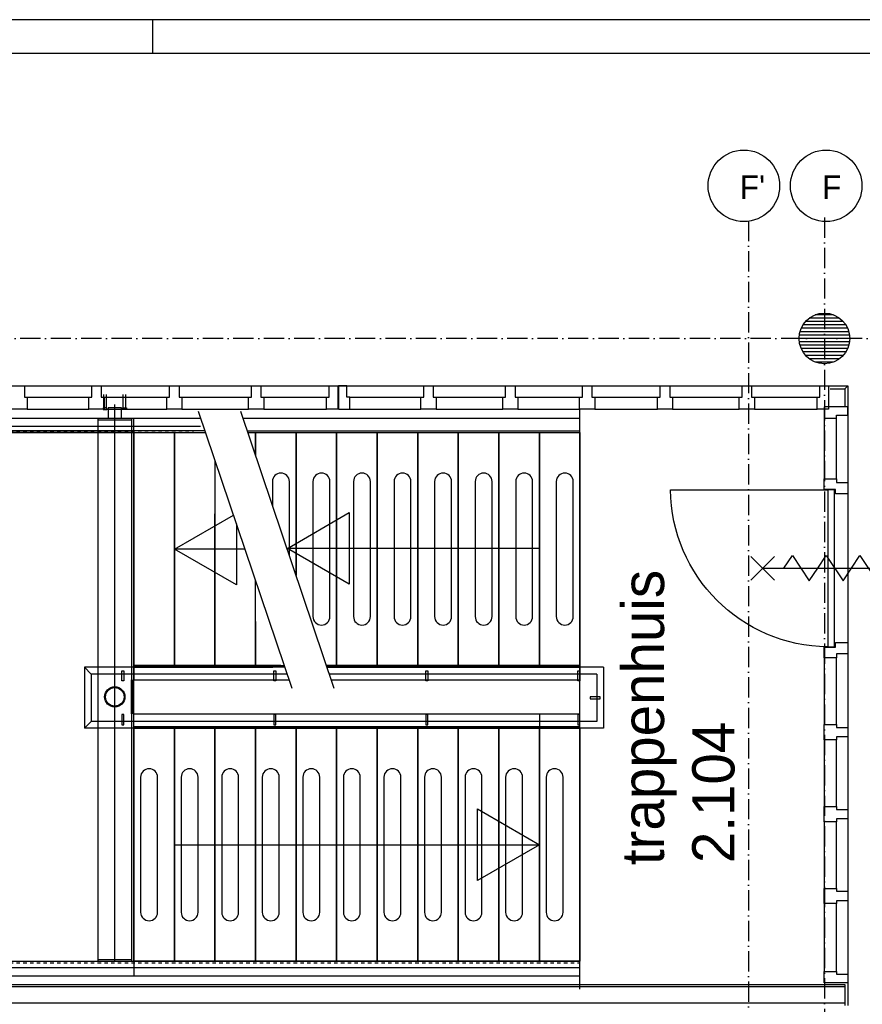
# Model space of a CAD drawing. Extents: x -940 to 22840, y -452 to 16368.
# Tile 49 of 50: x 13651 to 18638, y 10540 to 16368. Entities that reach past the tile are written whole.
import ezdxf

# ---------------------------------------------------------------- set-up
doc = ezdxf.new("R2010")
doc.units = 0
doc.header["$LTSCALE"] = 20
doc.linetypes.add('DASHDOT', pattern=[9, 6, -1.5, 0, -1.5])
doc.linetypes.add('HIDDEN', pattern=[2, 1, -1])
for name, color, linetype in [('00KAD025', 2, 'CONTINUOUS'), ('00KAD070', 5, 'CONTINUOUS'), ('AL$1----_MAATVOERING', 7, 'CONTINUOUS'), ('AL$7----_STRAMIEN', 1, 'DASHDOT'), ('AL22----_BINNENWAND', 7, 'CONTINUOUS'), ('AL24----_TRAPPEN', 7, 'CONTINUOUS'), ('AL29----_BOVENBOUW', 7, 'CONTINUOUS'), ('BL$2----', 7, 'CONTINUOUS'), ('BL$4----', 7, 'CONTINUOUS'), ('BOUW', 8, 'CONTINUOUS'), ('HEKWERKEN', 1, 'CONTINUOUS')]:
    doc.layers.add(name, color=color, linetype=linetype)
doc.styles.add('BURO-025', font='BUROFONT.shx', dxfattribs={"height": 50})
doc.styles.add('BURO-035', font='BUROFONT.shx', dxfattribs={"height": 70})

# ---------------------------------------------------------------- blocks, each defined once
blk = doc.blocks.new('A0-HOR')
at = {"layer": '00KAD025', "linetype": 'CONTINUOUS'}
for p, q in [((1189, 841), (0, 841)), ((769, 831), (769, 841))]:
    blk.add_line(p, q, dxfattribs=at)
at = {"layer": '00KAD070', "linetype": 'CONTINUOUS'}
blk.add_line((1179, 831), (10, 831), dxfattribs=at)

msp = doc.modelspace()

# ---------------------------------------------------------------- linework, layer by layer
at = {"layer": 'AL$1----_MAATVOERING', "color": 8}
for p, q in [((18525.6, 14581.1), (18302, 14581.1)), ((18503.8, 14601.1), (18323.8, 14601.1)), ((18467.6, 14621.1), (18359.9, 14621.1)), ((18558.4, 14521.1), (18269.2, 14521.1)), ((18551.3, 14541.1), (18276.3, 14541.1)), ((18540.7, 14561.1), (18286.9, 14561.1)), ((18563.8, 14481.1), (18263.8, 14481.1)), ((18562.5, 14501.1), (18265.1, 14501.1)), ((18562.5, 14461.1), (18265.1, 14461.1)), ((18558.4, 14441.1), (18269.2, 14441.1)), ((18551.3, 14421.1), (18276.3, 14421.1)), ((18540.7, 14401.1), (18286.9, 14401.1)), ((18525.6, 14381.1), (18302, 14381.1)), ((18503.8, 14361.1), (18323.8, 14361.1)), ((18467.6, 14341.1), (18359.9, 14341.1)), ((12500.3, 14200.8), (18552.5, 14200.8)), ((13623.5, 14201), (13679.5, 14201)), ((13679.5, 14201), (14078.5, 14201)), ((13679.5, 14201), (13679.5, 14134)), ((14078.5, 14134), (14078.5, 14201)), ((14078.5, 14201), (14134.5, 14201)), ((14134.5, 14201), (14538.5, 14201)), ((14134.5, 14201), (14134.5, 14134)), ((14538.5, 14134), (14538.5, 14201)), ((14538.5, 14201), (14594.5, 14201)), ((14594.5, 14201), (15023.5, 14201)), ((14594.5, 14201), (14594.5, 14134)), ((15023.5, 14134), (15023.5, 14201)), ((15023.5, 14201), (15079.5, 14201)), ((15079.5, 14201), (15483.5, 14201)), ((15079.5, 14201), (15079.5, 14134)), ((15483.5, 14201), (15533.5, 14201)), ((15483.5, 14134), (15483.5, 14201)), ((15533.5, 14201), (15533.5, 14062)), ((15538.5, 14201), (15538.5, 14062)), ((15588.5, 14201), (15538.5, 14201)), ((15588.5, 14201), (16042.5, 14201)), ((15588.5, 14134), (15588.5, 14201)), ((16042.5, 14134), (16042.5, 14201)), ((16042.5, 14201), (16098.5, 14201)), ((16098.5, 14201), (16527.5, 14201)), ((16098.5, 14201), (16098.5, 14134)), ((16527.5, 14134), (16527.5, 14201)), ((16527.5, 14201), (16583.5, 14201)), ((16583.5, 14201), (16982.5, 14201)), ((16583.5, 14201), (16583.5, 14134)), ((16982.5, 14201), (17038.5, 14201)), ((16982.5, 14134), (16982.5, 14201)), ((17038.5, 14201), (17442.5, 14201)), ((17038.5, 14201), (17038.5, 14134)), ((17442.5, 14134), (17442.5, 14201)), ((17442.5, 14201), (17498.5, 14201)), ((17498.5, 14201), (17927.5, 14201)), ((17498.5, 14201), (17498.5, 14134)), ((17927.5, 14134), (17927.5, 14201)), ((17927.5, 14201), (17983.5, 14201)), ((17983.5, 14201), (18387.5, 14201)), ((17983.5, 14201), (17983.5, 14134)), ((18387.5, 14134), (18387.5, 14201)), ((18387.5, 14201), (18437.5, 14201)), ((18437.5, 14201), (18437.5, 14062)), ((18448.5, 14200.8), (18552.5, 14200.8)), ((18448.5, 14182.8), (18534.5, 14182.8)), ((18534.5, 14182.8), (18552.5, 14200.8)), ((18534.5, 14182.8), (18534.5, 14077)), ((18552.5, 14200.8), (18552.5, 14077)), ((18552.5, 14200.8), (18552.5, 10532.8)), ((13679.5, 14134), (13696.5, 14134)), ((13696.5, 14134), (13696.5, 14062)), ((13696.5, 14134), (14061.5, 14134)), ((14061.5, 14062), (14061.5, 14134)), ((14061.5, 14134), (14078.5, 14134)), ((14134.5, 14134), (14151.5, 14134)), ((14148.8, 14069.8), (14148.8, 14149.8)), ((14151.5, 14134), (14151.5, 14062)), ((14151.5, 14134), (14521.5, 14134)), ((14164.8, 14069.8), (14164.8, 14149.8)), ((14263.8, 14069.8), (14263.8, 14149.8)), ((14279.8, 14069.8), (14279.8, 14149.8)), ((14521.5, 14062), (14521.5, 14134)), ((14521.5, 14134), (14538.5, 14134)), ((14594.5, 14134), (14611.5, 14134)), ((14611.5, 14134), (14611.5, 14062)), ((14611.5, 14134), (15006.5, 14134)), ((15006.5, 14062), (15006.5, 14134)), ((15006.5, 14134), (15023.5, 14134)), ((15079.5, 14134), (15096.5, 14134)), ((15096.5, 14134), (15096.5, 14062)), ((15096.5, 14134), (15466.5, 14134)), ((15466.5, 14062), (15466.5, 14134)), ((15466.5, 14134), (15483.5, 14134)), ((15605.5, 14134), (15588.5, 14134)), ((15605.5, 14062), (15605.5, 14134)), ((15605.5, 14134), (16025.5, 14134)), ((16025.5, 14062), (16025.5, 14134)), ((16025.5, 14134), (16042.5, 14134)), ((16098.5, 14134), (16115.5, 14134)), ((16115.5, 14134), (16115.5, 14062)), ((16115.5, 14134), (16510.5, 14134)), ((16510.5, 14062), (16510.5, 14134)), ((16510.5, 14134), (16527.5, 14134)), ((16583.5, 14134), (16600.5, 14134)), ((16600.5, 14134), (16600.5, 14062)), ((16600.5, 14134), (16965.5, 14134)), ((16965.5, 14062), (16965.5, 14134)), ((16965.5, 14134), (16982.5, 14134)), ((17038.5, 14134), (17055.5, 14134)), ((17055.5, 14134), (17055.5, 14062)), ((17055.5, 14134), (17425.5, 14134)), ((17425.5, 14062), (17425.5, 14134)), ((17425.5, 14134), (17442.5, 14134)), ((17498.5, 14134), (17515.5, 14134)), ((17515.5, 14134), (17515.5, 14062)), ((17515.5, 14134), (17910.5, 14134)), ((17910.5, 14062), (17910.5, 14134)), ((17910.5, 14134), (17927.5, 14134)), ((17983.5, 14134), (18000.5, 14134)), ((18000.5, 14134), (18000.5, 14062)), ((18000.5, 14134), (18370.5, 14134)), ((18370.5, 14062), (18370.5, 14134)), ((18370.5, 14134), (18387.5, 14134)), ((13696.5, 14062), (13606.5, 14062)), ((13696.5, 14062), (14061.5, 14062)), ((14151.5, 14062), (14061.5, 14062)), ((14145.8, 14069.8), (14145.8, 14059.8)), ((14167.8, 14069.8), (14145.8, 14069.8)), ((14145.8, 14059.8), (14167.8, 14059.8)), ((14151.5, 14062), (14521.5, 14062)), ((14167.8, 14059.8), (14167.8, 14069.8)), ((14174.3, 14069.8), (14174.3, 14009.8)), ((14254.3, 14069.8), (14174.3, 14069.8)), ((14214.3, 10794.8), (14214.3, 14089.8)), ((14254.3, 14009.8), (14254.3, 14069.8)), ((14260.8, 14059.8), (14260.8, 14069.8)), ((14260.8, 14069.8), (14282.8, 14069.8)), ((14282.8, 14059.8), (14260.8, 14059.8)), ((14282.8, 14069.8), (14282.8, 14059.8)), ((14611.5, 14062), (14521.5, 14062)), ((14611.5, 14062), (15006.5, 14062)), ((15263.3, 12409.6), (14709.4, 14048.3)), ((15513.3, 12409.6), (14959.4, 14048.3)), ((15096.5, 14062), (15006.5, 14062)), ((15096.5, 14062), (15466.5, 14062)), ((15533.5, 14062), (15466.5, 14062)), ((15538.5, 14062), (15605.5, 14062)), ((15605.5, 14062), (16025.5, 14062)), ((16115.5, 14062), (16025.5, 14062)), ((16115.5, 14062), (16510.5, 14062)), ((16600.5, 14062), (16510.5, 14062)), ((16600.5, 14062), (16965.5, 14062)), ((17055.5, 14062), (16965.5, 14062)), ((16967.3, 10629.8), (16967.3, 14061.8)), ((17055.5, 14062), (17425.5, 14062)), ((17515.5, 14062), (17425.5, 14062)), ((17515.5, 14062), (17910.5, 14062)), ((18000.5, 14062), (17910.5, 14062)), ((18000.5, 14062), (18370.5, 14062)), ((18437.5, 14062), (18370.5, 14062)), ((18552.5, 14077), (18413.5, 14077)), ((18413.5, 14077), (18413.5, 14010)), ((18552.5, 14027), (18552.5, 14077)), ((14114.3, 14009.8), (14114.3, 10794.8)), ((14114.3, 14009.8), (14314.3, 14009.8)), ((14114.3, 13999.8), (14314.3, 13999.8)), ((14174.3, 14009.8), (14254.3, 14009.8)), ((14314.3, 10794.8), (14314.3, 14009.8)), ((14327.3, 13924.8), (14327.3, 14009.8)), ((14972.4, 14009.8), (16967.3, 14009.8)), ((16967.3, 13924.8), (16967.3, 14009.8)), ((18413.5, 14010), (18413.5, 13651)), ((18413.5, 14010), (18485.5, 14010)), ((18485.5, 14027), (18552.5, 14027)), ((18485.5, 14010), (18485.5, 14027)), ((18485.5, 13651), (18485.5, 14010)), ((18552.5, 14027), (18552.5, 13628)), ((14998, 13934.3), (16967.3, 13934.3)), ((14327.3, 10794.8), (14327.3, 13924.8)), ((14327.3, 13924.8), (14327.3, 12544.8)), ((14327.3, 12544.8), (14327.3, 13924.8)), ((14327.3, 13924.8), (14567.3, 13924.8)), ((14327.3, 13924.8), (14367.3, 13924.8)), ((14527.3, 13924.8), (14567.3, 13924.8)), ((14567.3, 12544.8), (14567.3, 13924.8)), ((14567.3, 12544.8), (14567.3, 13924.8)), ((14567.3, 12544.8), (14567.3, 13924.8)), ((14567.3, 13924.8), (14567.3, 12544.8)), ((14567.3, 13924.8), (14607.3, 13924.8)), ((14567.3, 13924.8), (14751.2, 13924.8)), ((15001.2, 13924.8), (16967.3, 13924.8)), ((15047.3, 13924.8), (15287.3, 13924.8)), ((15047.3, 13924.8), (15047.3, 13788.2)), ((15047.3, 13788.2), (15047.3, 13924.8)), ((15287.3, 13924.8), (15527.3, 13924.8)), ((15287.3, 13078.2), (15287.3, 13924.8)), ((15287.3, 13078.2), (15287.3, 13924.8)), ((15287.3, 13078.2), (15287.3, 13924.8)), ((15287.3, 13924.8), (15287.3, 13078.2)), ((15527.3, 12544.8), (15527.3, 13924.8)), ((15527.3, 12544.8), (15527.3, 13924.8)), ((15527.3, 13924.8), (15527.3, 12544.8)), ((15527.3, 12544.8), (15527.3, 13924.8)), ((15527.3, 13924.8), (15767.3, 13924.8)), ((15767.3, 12544.8), (15767.3, 13924.8)), ((15767.3, 12544.8), (15767.3, 13924.8)), ((15767.3, 13924.8), (15767.3, 12544.8)), ((15767.3, 12544.8), (15767.3, 13924.8)), ((15767.3, 13924.8), (16007.3, 13924.8)), ((16007.3, 12544.8), (16007.3, 13924.8)), ((16007.3, 12544.8), (16007.3, 13924.8)), ((16007.3, 13924.8), (16007.3, 12544.8)), ((16007.3, 12544.8), (16007.3, 13924.8)), ((16007.3, 13924.8), (16247.3, 13924.8)), ((16247.3, 12544.8), (16247.3, 13924.8)), ((16247.3, 12544.8), (16247.3, 13924.8)), ((16247.3, 12544.8), (16247.3, 13924.8)), ((16247.3, 13924.8), (16247.3, 12544.8)), ((16247.3, 13924.8), (16487.3, 13924.8)), ((16487.3, 12544.8), (16487.3, 13924.8)), ((16487.3, 12544.8), (16487.3, 13924.8)), ((16487.3, 12544.8), (16487.3, 13924.8)), ((16487.3, 13924.8), (16487.3, 12544.8)), ((16487.3, 13924.8), (16727.3, 13924.8)), ((16727.3, 12544.8), (16727.3, 13924.8)), ((16727.3, 12544.8), (16727.3, 13924.8)), ((16727.3, 12544.8), (16727.3, 13924.8)), ((16727.3, 13924.8), (16727.3, 12544.8)), ((16727.3, 13924.8), (16967.3, 13924.8)), ((16967.3, 13924.8), (16967.3, 12544.8)), ((16967.3, 13924.8), (16967.3, 12544.8)), ((14807.3, 13758.6), (14807.3, 12544.8)), ((18413.5, 13588), (18413.5, 13651)), ((18413.5, 13651), (18485.5, 13651)), ((18485.5, 13651), (18485.5, 13628)), ((15147.3, 13634.8), (15147.3, 13492.4)), ((15247.3, 13196.5), (15247.3, 13634.8)), ((15387.3, 13634.8), (15387.3, 12834.8)), ((15487.3, 12834.8), (15487.3, 13634.8)), ((15627.3, 13634.8), (15627.3, 12834.8)), ((15727.3, 12834.8), (15727.3, 13634.8)), ((15867.3, 13634.8), (15867.3, 12834.8)), ((15967.3, 12834.8), (15967.3, 13634.8)), ((16107.3, 13634.8), (16107.3, 12834.8)), ((16207.3, 12834.8), (16207.3, 13634.8)), ((16347.3, 13634.8), (16347.3, 12834.8)), ((16447.3, 12834.8), (16447.3, 13634.8)), ((16587.3, 13634.8), (16587.3, 12834.8)), ((16687.3, 12834.8), (16687.3, 13634.8)), ((16827.3, 13634.8), (16827.3, 12834.8)), ((16927.3, 12834.8), (16927.3, 13634.8)), ((18480.5, 13588), (18413.5, 13588)), ((18433.5, 13586), (18433.5, 12656)), ((18474.5, 13586), (18433.5, 13586)), ((18474.5, 12656), (18474.5, 13586)), ((18480.5, 13561), (18480.5, 13588)), ((18485.5, 13628), (18552.5, 13628)), ((18552.5, 13628), (18552.5, 13561)), ((18552.5, 13561), (18480.5, 13561)), ((14567.3, 13234.8), (14916.7, 13435.1)), ((14807.3, 12544.8), (14807.3, 13443.8)), ((14807.3, 12544.8), (14807.3, 13443.8)), ((14807.3, 12544.8), (14807.3, 13443.8)), ((15235.7, 13238.7), (15602.2, 13450.3)), ((15602.2, 13450.3), (15602.2, 13027.1)), ((14933.9, 13384.3), (14933.9, 13023.2)), ((14933.9, 13023.2), (14567.3, 13234.8)), ((14984.4, 13234.8), (14567.3, 13234.8)), ((15602.2, 13027.1), (15235.7, 13238.7)), ((16727.3, 13238.7), (15235.7, 13238.7)), ((17979.5, 13191), (18119.5, 13051)), ((17979.5, 13051), (18119.5, 13191)), ((18174.5, 13121), (18224.5, 13196)), ((18224.5, 13196), (18324.5, 13046)), ((18374.5, 13121), (18424.5, 13196)), ((18424.5, 13196), (18524.5, 13046)), ((18574.5, 13121), (18624.5, 13196)), ((18624.5, 13196), (18724.5, 13046)), ((18049.5, 13121), (18899.5, 13121)), ((18324.5, 13046), (18374.5, 13121)), ((18524.5, 13046), (18574.5, 13121)), ((15047.3, 12544.8), (15047.3, 13048.6)), ((15047.3, 12544.8), (15047.3, 12805.6)), ((15047.3, 12805.6), (15047.3, 12544.8)), ((18413.5, 12591), (18413.5, 12654)), ((18413.5, 12654), (18480.5, 12654)), ((18433.5, 12656), (18474.5, 12656)), ((18480.5, 12681), (18552.5, 12681)), ((18480.5, 12654), (18480.5, 12681)), ((18552.5, 12681), (18552.5, 12614)), ((18413.5, 12591), (18413.5, 12196)), ((18485.5, 12591), (18413.5, 12591)), ((18552.5, 12614), (18485.5, 12614)), ((18485.5, 12614), (18485.5, 12591)), ((18485.5, 12196), (18485.5, 12591)), ((18552.5, 12614), (18552.5, 12179)), ((14034.3, 12534.8), (14034.3, 12174.8)), ((15221, 12534.8), (14034.3, 12534.8)), ((14034.3, 12534.8), (14074.3, 12494.8)), ((14327.3, 12544.8), (15217.6, 12544.8)), ((14567.3, 12544.8), (14327.3, 12544.8)), ((14327.3, 12544.8), (14327.3, 12459.8)), ((14327.3, 12535.3), (15149, 12535.3)), ((14807.3, 12544.8), (14567.3, 12544.8)), ((15047.3, 12544.8), (14807.3, 12544.8)), ((15196.8, 12544.8), (15047.3, 12544.8)), ((15467.6, 12544.8), (16967.3, 12544.8)), ((15527.3, 12544.8), (15467.6, 12544.8)), ((15470.9, 12535.3), (16967.3, 12535.3)), ((17107.3, 12534.8), (15471, 12534.8)), ((15767.3, 12544.8), (15527.3, 12544.8)), ((16007.3, 12544.8), (15767.3, 12544.8)), ((16247.3, 12544.8), (16007.3, 12544.8)), ((16487.3, 12544.8), (16247.3, 12544.8)), ((16727.3, 12544.8), (16487.3, 12544.8)), ((16967.3, 12544.8), (16727.3, 12544.8)), ((16967.3, 12544.8), (16967.3, 12459.8)), ((17107.3, 12534.8), (17107.3, 12174.8)), ((14074.3, 12494.8), (14074.3, 12214.8)), ((15234.5, 12494.8), (14074.3, 12494.8)), ((14255.3, 12514.8), (14267.3, 12514.8)), ((14255.3, 12454.8), (14255.3, 12514.8)), ((14267.3, 12514.8), (14267.3, 12454.8)), ((15155.3, 12514.8), (15167.3, 12514.8)), ((15155.3, 12454.8), (15155.3, 12514.8)), ((15167.3, 12514.8), (15167.3, 12454.8)), ((17067.3, 12494.8), (15484.5, 12494.8)), ((16055.3, 12514.8), (16067.3, 12514.8)), ((16055.3, 12454.8), (16055.3, 12514.8)), ((16067.3, 12514.8), (16067.3, 12454.8)), ((16955.3, 12514.8), (16967.3, 12514.8)), ((16955.3, 12454.8), (16955.3, 12514.8)), ((16967.3, 12514.8), (16967.3, 12454.8)), ((17067.3, 12494.8), (17067.3, 12214.8)), ((14267.3, 12454.8), (14255.3, 12454.8)), ((14311.3, 12459.8), (14311.3, 12259.8)), ((14317.3, 12459.8), (14317.3, 12259.8)), ((14327.3, 12459.8), (15246.4, 12459.8)), ((14327.3, 12259.8), (14327.3, 12459.8)), ((15167.3, 12454.8), (15155.3, 12454.8)), ((15496.4, 12459.8), (16967.3, 12459.8)), ((16067.3, 12454.8), (16055.3, 12454.8)), ((16967.3, 12454.8), (16955.3, 12454.8)), ((17087.3, 12360.9), (17027.3, 12360.9)), ((17027.3, 12360.9), (17027.3, 12348.9)), ((17087.3, 12348.9), (17087.3, 12360.9)), ((17027.3, 12348.9), (17087.3, 12348.9)), ((14255.3, 12254.8), (14255.3, 12194.8)), ((14267.3, 12254.8), (14255.3, 12254.8)), ((14267.3, 12194.8), (14267.3, 12254.8)), ((14327.3, 12174.8), (14327.3, 12259.8)), ((14327.3, 12259.8), (16967.3, 12259.8)), ((15155.3, 12254.8), (15155.3, 12194.8)), ((15167.3, 12254.8), (15155.3, 12254.8)), ((15167.3, 12194.8), (15167.3, 12254.8)), ((16055.3, 12254.8), (16055.3, 12194.8)), ((16067.3, 12254.8), (16055.3, 12254.8)), ((16067.3, 12194.8), (16067.3, 12254.8)), ((16727.3, 12259.8), (16727.3, 12174.8)), ((16955.3, 12254.8), (16955.3, 12194.8)), ((16967.3, 12254.8), (16955.3, 12254.8)), ((16967.3, 12174.8), (16967.3, 12259.8)), ((16967.3, 12194.8), (16967.3, 12254.8)), ((14074.3, 12214.8), (14034.3, 12174.8)), ((17067.3, 12214.8), (14074.3, 12214.8)), ((14255.3, 12194.8), (14267.3, 12194.8)), ((14327.3, 12184.3), (16967.3, 12184.3)), ((15155.3, 12194.8), (15167.3, 12194.8)), ((16055.3, 12194.8), (16067.3, 12194.8)), ((16955.3, 12194.8), (16967.3, 12194.8)), ((18413.5, 12106), (18413.5, 12196)), ((18413.5, 12196), (18485.5, 12196)), ((18485.5, 12196), (18485.5, 12179)), ((17107.3, 12174.8), (14034.3, 12174.8)), ((14327.3, 12174.8), (16967.3, 12174.8)), ((14327.3, 12174.8), (14327.3, 10794.8)), ((14327.3, 10794.8), (14327.3, 12174.8)), ((14327.3, 12174.8), (14567.3, 12174.8)), ((14567.3, 10794.8), (14567.3, 12174.8)), ((14567.3, 10794.8), (14567.3, 12174.8)), ((14567.3, 10794.8), (14567.3, 12174.8)), ((14567.3, 12174.8), (14567.3, 10794.8)), ((14567.3, 12174.8), (14807.3, 12174.8)), ((14807.3, 10794.8), (14807.3, 12174.8)), ((14807.3, 10794.8), (14807.3, 12174.8)), ((14807.3, 10794.8), (14807.3, 12174.8)), ((14807.3, 12174.8), (14807.3, 10794.8)), ((14807.3, 12174.8), (15047.3, 12174.8)), ((15047.3, 10794.8), (15047.3, 12174.8)), ((15047.3, 10794.8), (15047.3, 12174.8)), ((15047.3, 12174.8), (15047.3, 10794.8)), ((15047.3, 10794.8), (15047.3, 12174.8)), ((15047.3, 12174.8), (15287.3, 12174.8)), ((15287.3, 12174.8), (15527.3, 12174.8)), ((15287.3, 10794.8), (15287.3, 12174.8)), ((15287.3, 10794.8), (15287.3, 12174.8)), ((15287.3, 10794.8), (15287.3, 12174.8)), ((15287.3, 12174.8), (15287.3, 10794.8)), ((15527.3, 10794.8), (15527.3, 12174.8)), ((15527.3, 10794.8), (15527.3, 12174.8)), ((15527.3, 10794.8), (15527.3, 12174.8)), ((15527.3, 12174.8), (15527.3, 10794.8)), ((15527.3, 12174.8), (15767.3, 12174.8)), ((15767.3, 10794.8), (15767.3, 12174.8)), ((15767.3, 10794.8), (15767.3, 12174.8)), ((15767.3, 10794.8), (15767.3, 12174.8)), ((15767.3, 12174.8), (15767.3, 10794.8)), ((15767.3, 12174.8), (16007.3, 12174.8)), ((16007.3, 10794.8), (16007.3, 12174.8)), ((16007.3, 10794.8), (16007.3, 12174.8)), ((16007.3, 12174.8), (16007.3, 10794.8)), ((16007.3, 10794.8), (16007.3, 12174.8)), ((16007.3, 12174.8), (16247.3, 12174.8)), ((16247.3, 10794.8), (16247.3, 12174.8)), ((16247.3, 10794.8), (16247.3, 12174.8)), ((16247.3, 12174.8), (16247.3, 10794.8)), ((16247.3, 10794.8), (16247.3, 12174.8)), ((16247.3, 12174.8), (16487.3, 12174.8)), ((16487.3, 10794.8), (16487.3, 12174.8)), ((16487.3, 10794.8), (16487.3, 12174.8)), ((16487.3, 10794.8), (16487.3, 12174.8)), ((16487.3, 12174.8), (16487.3, 10794.8)), ((16487.3, 12174.8), (16727.3, 12174.8)), ((16727.3, 10794.8), (16727.3, 12174.8)), ((16727.3, 10794.8), (16727.3, 12174.8)), ((16727.3, 12174.8), (16727.3, 10794.8)), ((16727.3, 10794.8), (16727.3, 12174.8)), ((16727.3, 12174.8), (16967.3, 12174.8)), ((16967.3, 12174.8), (16967.3, 10794.8)), ((16967.3, 12174.8), (16967.3, 10794.8)), ((18485.5, 12179), (18552.5, 12179)), ((18552.5, 12123), (18485.5, 12123)), ((18485.5, 12123), (18485.5, 12106)), ((18552.5, 12179), (18552.5, 12123)), ((18552.5, 12123), (18552.5, 11694)), ((18413.5, 12106), (18413.5, 11711)), ((18485.5, 12106), (18413.5, 12106)), ((18485.5, 11711), (18485.5, 12106)), ((14367.3, 11884.8), (14367.3, 11084.8)), ((14467.3, 11084.8), (14467.3, 11884.8)), ((14607.3, 11884.8), (14607.3, 11084.8)), ((14707.3, 11084.8), (14707.3, 11884.8)), ((14847.3, 11884.8), (14847.3, 11084.8)), ((14947.3, 11084.8), (14947.3, 11884.8)), ((15087.3, 11884.8), (15087.3, 11084.8)), ((15187.3, 11084.8), (15187.3, 11884.8)), ((15327.3, 11884.8), (15327.3, 11084.8)), ((15427.3, 11084.8), (15427.3, 11884.8)), ((15567.3, 11884.8), (15567.3, 11084.8)), ((15667.3, 11084.8), (15667.3, 11884.8)), ((15807.3, 11884.8), (15807.3, 11084.8)), ((15907.3, 11084.8), (15907.3, 11884.8)), ((16047.3, 11884.8), (16047.3, 11084.8)), ((16147.3, 11084.8), (16147.3, 11884.8)), ((16287.3, 11884.8), (16287.3, 11084.8)), ((16387.3, 11084.8), (16387.3, 11884.8)), ((16527.3, 11884.8), (16527.3, 11084.8)), ((16627.3, 11084.8), (16627.3, 11884.8)), ((16767.3, 11884.8), (16767.3, 11084.8)), ((16867.3, 11084.8), (16867.3, 11884.8)), ((16360.8, 11273.2), (16360.8, 11696.4)), ((16360.8, 11696.4), (16727.3, 11484.8)), ((18413.5, 11621), (18413.5, 11711)), ((18413.5, 11711), (18485.5, 11711)), ((18485.5, 11711), (18485.5, 11694)), ((18485.5, 11694), (18552.5, 11694)), ((18552.5, 11694), (18552.5, 11638)), ((18413.5, 11621), (18413.5, 11226)), ((18485.5, 11621), (18413.5, 11621)), ((18552.5, 11638), (18485.5, 11638)), ((18485.5, 11638), (18485.5, 11621)), ((18485.5, 11226), (18485.5, 11621)), ((18552.5, 11638), (18552.5, 11209)), ((14567.3, 11484.8), (16727.3, 11484.8)), ((16727.3, 11484.8), (16360.8, 11273.2)), ((18413.5, 11136), (18413.5, 11226)), ((18413.5, 11226), (18485.5, 11226)), ((18485.5, 11226), (18485.5, 11209)), ((18485.5, 11209), (18552.5, 11209)), ((18552.5, 11209), (18552.5, 11153)), ((18413.5, 11136), (18413.5, 10735)), ((18485.5, 11136), (18413.5, 11136)), ((18552.5, 11153), (18485.5, 11153)), ((18485.5, 11153), (18485.5, 11136)), ((18485.5, 10735), (18485.5, 11136)), ((18552.5, 11153), (18552.5, 10718)), ((14114.3, 10804.8), (14314.3, 10804.8)), ((14567.3, 10794.8), (14327.3, 10794.8)), ((14327.3, 10794.8), (14327.3, 10709.8)), ((14807.3, 10794.8), (14567.3, 10794.8)), ((15047.3, 10794.8), (14807.3, 10794.8)), ((15287.3, 10794.8), (15047.3, 10794.8)), ((15527.3, 10794.8), (15287.3, 10794.8)), ((15767.3, 10794.8), (15527.3, 10794.8)), ((16007.3, 10794.8), (15767.3, 10794.8)), ((16247.3, 10794.8), (16007.3, 10794.8)), ((16487.3, 10794.8), (16247.3, 10794.8)), ((16727.3, 10794.8), (16487.3, 10794.8)), ((16967.3, 10794.8), (16727.3, 10794.8)), ((18413.5, 10668), (18413.5, 10735)), ((18413.5, 10735), (18485.5, 10735)), ((18485.5, 10735), (18485.5, 10718)), ((18552.5, 10668), (18413.5, 10668)), ((18485.5, 10718), (18552.5, 10718)), ((18552.5, 10718), (18552.5, 10668)), ((18534.5, 10657.8), (18534.5, 10532.8))]:
    msp.add_line(p, q, dxfattribs=at)
msp.add_lwpolyline([(18433.5, 12656, -0.408724), (17503.5, 13586), (18433.5, 13586)], format="xyb", dxfattribs=at)
for centre, radius in [((18413.8, 14481.1), 150), ((14214.3, 12359.8), 60), ((14214.3, 12359.8), 55)]:
    msp.add_circle(centre, radius, dxfattribs=at)
for centre, start, end in [((15197.3, 13634.8), 0, 180), ((15437.3, 13634.8), 0, 180), ((15677.3, 13634.8), 0, 180), ((15917.3, 13634.8), 0, 180), ((16157.3, 13634.8), 0, 180), ((16397.3, 13634.8), 0, 180), ((16637.3, 13634.8), 0, 180), ((16877.3, 13634.8), 0, 180), ((15437.3, 12834.8), 180, 0), ((15677.3, 12834.8), 180, 0), ((15917.3, 12834.8), 180, 0), ((16157.3, 12834.8), 180, 0), ((16397.3, 12834.8), 180, 0), ((16637.3, 12834.8), 180, 0), ((16877.3, 12834.8), 180, 0), ((14417.3, 11884.8), 0, 180), ((14657.3, 11884.8), 0, 180), ((14897.3, 11884.8), 0, 180), ((15137.3, 11884.8), 0, 180), ((15377.3, 11884.8), 0, 180), ((15617.3, 11884.8), 0, 180), ((15857.3, 11884.8), 0, 180), ((16097.3, 11884.8), 0, 180), ((16337.3, 11884.8), 0, 180), ((16577.3, 11884.8), 0, 180), ((16817.3, 11884.8), 0, 180), ((14417.3, 11084.8), 180, 0), ((14657.3, 11084.8), 180, 0), ((14897.3, 11084.8), 180, 0), ((15137.3, 11084.8), 180, 0), ((15377.3, 11084.8), 180, 0), ((15617.3, 11084.8), 180, 0), ((15857.3, 11084.8), 180, 0), ((16097.3, 11084.8), 180, 0), ((16337.3, 11084.8), 180, 0), ((16577.3, 11084.8), 180, 0), ((16817.3, 11084.8), 180, 0)]:
    msp.add_arc(centre, 50, start, end, dxfattribs=at)
at = {"layer": 'AL$7----_STRAMIEN', "color": 1}
for points in [[(17963.8, 15177.1), (17963.8, 6237.1)], [(18413.8, 15196.9), (18413.8, 6237.1)], [(19538.2, 14481), (852, 14481)]]:
    msp.add_lwpolyline(points, dxfattribs=at)
at = {"layer": 'AL22----_BINNENWAND', "color": 8, "linetype": 'CONTINUOUS'}
for p, q in [((18534.5, 10642.8), (12610.3, 10642.8)), ((18534.5, 10547.8), (12515.3, 10547.8))]:
    msp.add_line(p, q, dxfattribs=at)
at = {"layer": 'AL22----_BINNENWAND', "color": 8}
msp.add_line((12625.3, 10657.8), (18534.5, 10657.8), dxfattribs=at)
at = {"layer": 'AL24----_TRAPPEN', "color": 8}
for p, q in [((12677.3, 14009.8), (14722.4, 14009.8)), ((12677.3, 13961.8), (14722.4, 13961.8)), ((12762.3, 13924.8), (14751.2, 13924.8)), ((12762.3, 10794.8), (16967.3, 10794.8)), ((12677.3, 10757.8), (16967.3, 10757.8)), ((12677.3, 10709.8), (16967.3, 10709.8))]:
    msp.add_line(p, q, dxfattribs=at)
at = {"layer": 'AL24----_TRAPPEN', "color": 8, "linetype": 'HIDDEN'}
for p, q in [((12752.8, 13934.3), (14681.9, 13934.3)), ((12752.8, 10785.3), (16967.3, 10785.3))]:
    msp.add_line(p, q, dxfattribs=at)
at = {"layer": 'AL29----_BOVENBOUW', "color": 8}
for p, q in [((14327.3, 13924.8), (12762.3, 13924.8)), ((12762.3, 10794.8), (14327.3, 10794.8))]:
    msp.add_line(p, q, dxfattribs=at)
at = {"layer": 'BL$4----'}
for centre in [(17937.3, 15384.7), (18424.6, 15384.7)]:
    msp.add_circle(centre, 211.6, dxfattribs=at)
at = {"layer": 'HEKWERKEN', "color": 8}
msp.add_line((14748, 13934.3), (12757.3, 13934.3), dxfattribs=at)

# ---------------------------------------------------------------- block references
at = {"layer": 'BL$2----', "color": 8, "xscale": 20, "yscale": 20, "zscale": 20}
msp.add_blockref('A0-HOR', (-939.6, -452.2), dxfattribs=at)

# ---------------------------------------------------------------- texts
at = {"layer": 'BL$4----', "color": 3, "style": 'BURO-035'}
for s, p in [("F'", (17912.9, 15307)), ('F', (18400.2, 15307))]:
    msp.add_text(s, height=140, dxfattribs=at).set_placement(p)
at = {"layer": 'BOUW', "style": 'BURO-025'}
for s, p in [('trappenhuis', (17465, 11364.2)), ('2.104', (17881.8, 11376.1))]:
    msp.add_text(s, height=250, rotation=90, dxfattribs=at).set_placement(p)

doc.saveas('drawing.dxf')
